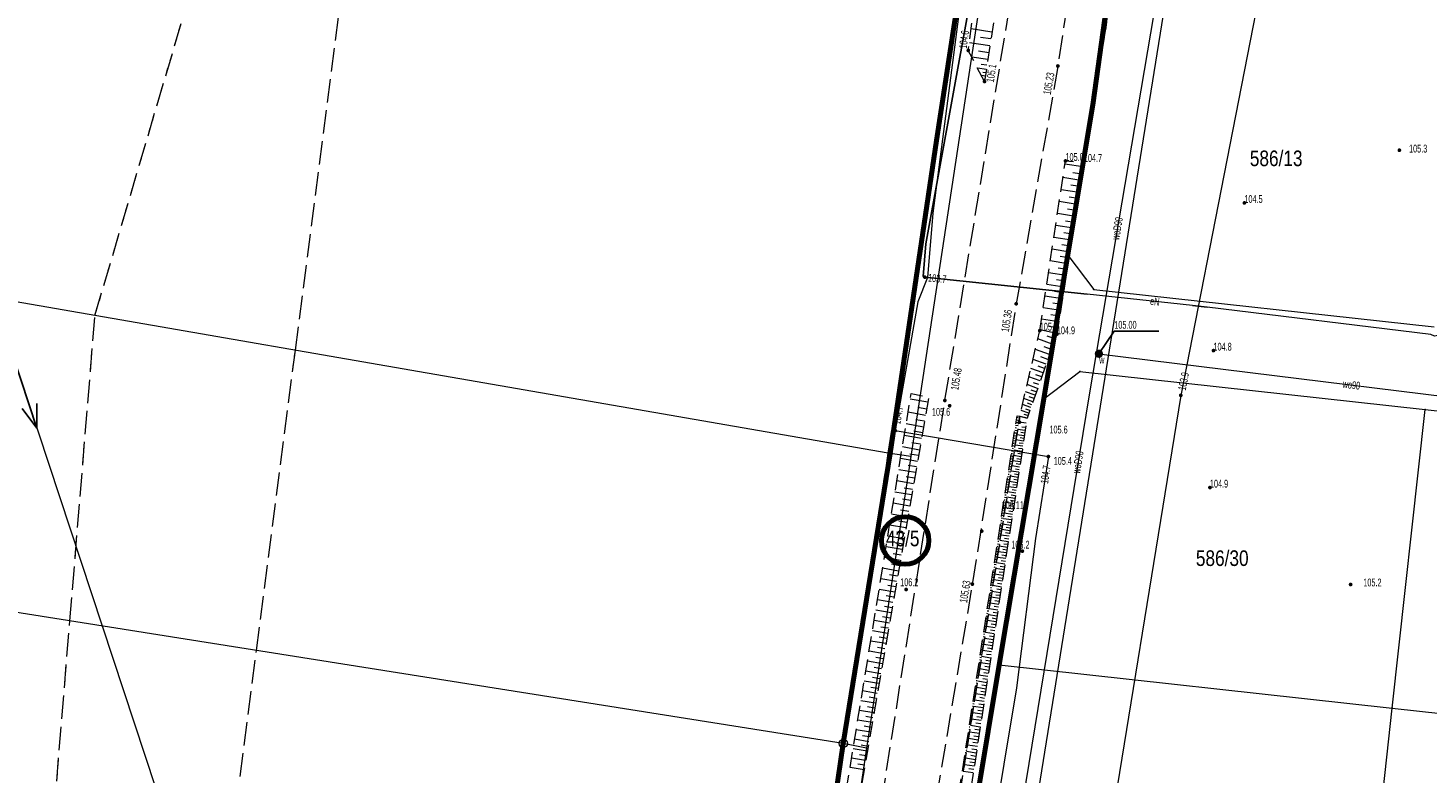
# Model space of a CAD drawing. Header units: inches. Extents: x 6497603 to 6502483, y 5925790 to 5934357.
# Tile 206 of 256: x 6500901 to 6501035, y 5926587 to 5926658. Entities that reach past the tile are written whole.
import ezdxf
from ezdxf.enums import TextEntityAlignment as Align

# ---------------------------------------------------------------- set-up
doc = ezdxf.new("R2010")
doc.units = ezdxf.units.IN
doc.header["$MEASUREMENT"] = 0
for name, pattern in [('1.5_0.75', [2.25, 1.5, -0.75]), ('2.25_0.75', [3, 2.25, -0.75]), ('219-1000', [0, 0]), ('egkk-1000', [3, 2.25, -0.75]), ('egug-1000', [1.5, 0.75, -0.75]), ('suep_nn_1000', [0, 0])]:
    doc.linetypes.add(name, pattern=pattern)
for name, color, linetype in [('000 Inne (niezydentyfikowane)', 7, 'Continuous'), ('202-punkt graniczny', 7, 'Continuous'), ('203-punkt graniczny', 7, 'Continuous'), ('211-numer działki ewidencyjnej', 7, 'Continuous'), ('217-kontur klasyfikacyjny', 7, 'Continuous'), ('218-kontur użytku gruntowego', 7, 'Continuous'), ('219-działka ewidencyjna', 7, 'Continuous'), ('jezdnia', 7, 'Continuous'), ('obudowa ochronna przewodu', 7, 'Continuous'), ('pikieta naturalna', 7, 'Continuous'), ('pikieta naturalna-Atr2', 7, 'Continuous'), ('pikieta sztuczna', 7, 'Continuous'), ('pikieta sztuczna-Atr2', 7, 'Continuous'), ('przewód elektroenergetyczny niskiego napięcia', 7, 'Continuous'), ('przewód elektroenergetyczny podziemny', 7, 'Continuous'), ('przewód elektroenergetyczny podziemny-Atr1', 7, 'Continuous'), ('przewód kanalizacyjny', 7, 'Continuous'), ('przewód telekomunikacyjny podziemny', 7, 'Continuous'), ('przewód wodociągowy', 7, 'Continuous'), ('przewód wodociągowy-Atr1', 7, 'Continuous'), ('rzędna', 7, 'Continuous'), ('rzędna-Atr2', 7, 'Continuous'), ('skarpa nieumocniona', 7, 'Continuous'), ('zasuwa lub zawór', 7, 'Continuous'), ('zasuwa lub zawór-Atr17', 7, 'Continuous')]:
    doc.layers.add(name, color=color, linetype=linetype)
doc.styles.get("Standard").update_dxf_attribs({"font": 'arial.ttf'})

# ---------------------------------------------------------------- blocks, each defined once
blk = doc.blocks.new('203')
at = {"linetype": 'Continuous', "lineweight": 0}
h = blk.add_hatch(color=0, dxfattribs=at)
edge = h.paths.add_edge_path()
edge.add_arc((0, 0), 0.09, 0, 360)
blk = doc.blocks.new('202')
at = {"color": 0, "linetype": 'Continuous', "lineweight": 0}
blk.add_circle((0, 0), 0.4, dxfattribs=at)
blk = doc.blocks.new('PW01')
at = {"linetype": 'Continuous', "lineweight": 13}
h = blk.add_hatch(color=0, dxfattribs=at)
edge = h.paths.add_edge_path()
edge.add_arc((0, 0), 0.18, 0, 360)
blk = doc.blocks.new('US25')
at = {"linetype": 'Continuous', "lineweight": 13}
h = blk.add_hatch(color=0, dxfattribs=at)
edge = h.paths.add_edge_path()
edge.add_arc((0, 0), 0.4, 0, 360)
blk = doc.blocks.new('SUEP1')
at = {"color": 0, "linetype": 'Continuous'}
for p, q in [((0, 0), (7.5, 0)), ((7.5, 0), (5.25, 0.75)), ((7.5, 0), (5.25, -0.75)), ((7.5, 0), (22.5, 0)), ((22.5, 0), (20.25, 0.75)), ((22.5, 0), (20.25, -0.75))]:
    blk.add_line(p, q, dxfattribs=at)

msp = doc.modelspace()

# ---------------------------------------------------------------- linework, layer by layer
at = {"color": 6, "lineweight": 70}
for points in [[(6501014.288, 5926803.269), (6501007.497, 5926761.792), (6501000.65, 5926723.114), (6500995.925, 5926696.36), (6500990.02, 5926661.92), (6500987.8, 5926647.455), (6500983.344, 5926617.376), (6500978.86, 5926589.52), (6500978.12, 5926584.44), (6500973.634, 5926554.262), (6500970.055, 5926531.585), (6500966.598, 5926510.957), (6500966.316, 5926508.932), (6500961.94, 5926483.39), (6500959.883, 5926470.656), (6500972.298, 5926468.045), (6500973.53, 5926475.65)], [(6500973.53, 5926475.25), (6500978.247, 5926503.835), (6500980.53, 5926517.48), (6500984.541, 5926541.433), (6500987.622, 5926558.382), (6500989.197, 5926569.209), (6500990.613, 5926577.773), (6500993.84, 5926597.08), (6500998.11, 5926622.62), (6501002.854, 5926651.083), (6501004.73, 5926664.74), (6501012.001, 5926705.671), (6501019.077, 5926747.779), (6501021.004, 5926759.578), (6501025.838, 5926782.648)]]:
    msp.add_lwpolyline(points, dxfattribs=at)
at = {"color": 5, "lineweight": 70}
msp.add_circle((6500984.797, 5926609.018), 2.284, dxfattribs=at)
at = {"layer": '000 Inne (niezydentyfikowane)', "color": 7, "linetype": 'Continuous', "lineweight": 18, "flags": 128}
for points in [[(6500993.13, 5926657.86), (6500991.14, 5926658.16)], [(6500993.03, 5926657.2), (6500992.04, 5926657.35)], [(6500992.93, 5926656.54), (6500990.96, 5926656.83)], [(6500992.84, 5926655.88), (6500991.85, 5926656.02)], [(6500992.74, 5926655.22), (6500991.2, 5926655.45)], [(6500992.65, 5926654.67), (6500992.09, 5926654.76)], [(6500992.59, 5926654.25), (6500991.76, 5926654.38)], [(6500992.5, 5926653.62), (6500992.12, 5926653.68)], [(6500992.54, 5926653.94), (6500992.24, 5926653.98)], [(6500992.45, 5926653.31), (6500992.38, 5926653.32)], [(6501001.88, 5926644.9), (6501000.14, 5926645.17)], [(6501001.68, 5926643.61), (6500999.95, 5926643.88)], [(6501001.78, 5926644.21), (6501000.91, 5926644.35)], [(6501001.5, 5926642.45), (6500999.77, 5926642.72)], [(6501001.59, 5926643.03), (6501000.72, 5926643.16)], [(6501001.32, 5926641.3), (6500999.6, 5926641.57)], [(6501001.41, 5926641.87), (6501000.55, 5926642.01)], [(6501001.14, 5926640.15), (6500999.42, 5926640.42)], [(6501001.23, 5926640.72), (6501000.37, 5926640.86)], [(6501000.96, 5926639.01), (6500999.25, 5926639.28)], [(6501000.87, 5926638.44), (6501000.02, 5926638.57)], [(6501001.05, 5926639.58), (6501000.19, 5926639.71)], [(6501000.78, 5926637.87), (6500999.08, 5926638.14)], [(6501000.69, 5926637.3), (6500999.84, 5926637.43)], [(6501000.42, 5926635.6), (6500998.73, 5926635.87)], [(6501000.6, 5926636.73), (6500998.91, 5926637)], [(6501000.51, 5926636.17), (6500999.67, 5926636.3)], [(6501000.25, 5926634.48), (6500998.56, 5926634.74)], [(6501000.34, 5926635.04), (6500999.49, 5926635.17)], [(6501000.07, 5926633.36), (6500998.39, 5926633.62)], [(6501000.16, 5926633.92), (6500999.32, 5926634.05)], [(6500999.89, 5926632.24), (6500998.22, 5926632.5)], [(6500999.81, 5926631.68), (6500998.97, 5926631.81)], [(6500999.98, 5926632.8), (6500999.15, 5926632.93)], [(6500999.72, 5926631.12), (6500998.05, 5926631.38)], [(6500999.63, 5926630.57), (6500998.8, 5926630.7)], [(6500999.37, 5926628.91), (6500997.73, 5926629.24)], [(6500999.55, 5926630.01), (6500997.89, 5926630.27)], [(6500999.46, 5926629.46), (6500998.63, 5926629.59)], [(6500999.02, 5926627.86), (6500997.53, 5926628.39)], [(6500999.2, 5926628.38), (6500998.43, 5926628.65)], [(6500998.34, 5926625.97), (6500997.08, 5926626.42)], [(6500998.67, 5926626.88), (6500997.3, 5926627.37)], [(6500998.5, 5926626.42), (6500997.84, 5926626.65)], [(6500998.84, 5926627.36), (6500998.13, 5926627.61)], [(6500998.05, 5926625.13), (6500996.87, 5926625.55)], [(6500998.19, 5926625.54), (6500997.58, 5926625.76)], [(6500997.51, 5926623.63), (6500996.51, 5926623.99)], [(6500997.77, 5926624.35), (6500996.68, 5926624.74)], [(6500997.64, 5926623.99), (6500997.12, 5926624.17)], [(6500997.91, 5926624.73), (6500997.34, 5926624.94)], [(6500986.96, 5926622.3), (6500985.28, 5926622.59)], [(6500997.06, 5926622.35), (6500996.2, 5926622.66)], [(6500997.28, 5926622.97), (6500996.35, 5926623.3)], [(6500997.17, 5926622.65), (6500996.72, 5926622.81)], [(6500997.39, 5926623.29), (6500996.91, 5926623.47)], [(6500986.75, 5926621.04), (6500985.08, 5926621.33)], [(6500986.85, 5926621.63), (6500986.01, 5926621.78)], [(6500996.67, 5926621.25), (6500995.93, 5926621.52)], [(6500996.86, 5926621.78), (6500996.06, 5926622.07)], [(6500996.58, 5926621.01), (6500996.23, 5926621.13)], [(6500996.76, 5926621.51), (6500996.38, 5926621.65)], [(6500996.96, 5926622.06), (6500996.54, 5926622.21)], [(6500986.55, 5926619.92), (6500984.89, 5926620.21)], [(6500986.65, 5926620.48), (6500985.82, 5926620.62)], [(6500995.37, 5926619.86), (6500995.49, 5926619.84)], [(6500995.4, 5926620.11), (6500995.66, 5926620.07)], [(6500995.44, 5926620.36), (6500995.57, 5926620.34)], [(6500995.48, 5926620.6), (6500995.74, 5926620.56)], [(6500995.52, 5926620.85), (6500995.65, 5926620.83)], [(6500996.32, 5926619.57), (6500995.6, 5926619.68)], [(6500996.43, 5926620.29), (6500995.71, 5926620.39)], [(6500996.36, 5926619.86), (6500996, 5926619.91)], [(6500986.36, 5926618.81), (6500984.71, 5926619.1)], [(6500986.27, 5926618.26), (6500985.44, 5926618.41)], [(6500986.46, 5926619.37), (6500985.63, 5926619.51)], [(6500995.14, 5926618.38), (6500995.26, 5926618.36)], [(6500995.17, 5926618.62), (6500995.42, 5926618.58)], [(6500995.21, 5926618.87), (6500995.34, 5926618.85)], [(6500995.25, 5926619.12), (6500995.5, 5926619.08)], [(6500995.29, 5926619.37), (6500995.42, 5926619.35)], [(6500995.33, 5926619.61), (6500995.58, 5926619.57)], [(6500996.17, 5926618.57), (6500995.44, 5926618.68)], [(6500996.24, 5926619.07), (6500995.52, 5926619.18)], [(6500996.13, 5926618.32), (6500995.76, 5926618.37)], [(6500996.2, 5926618.82), (6500995.84, 5926618.88)], [(6500996.28, 5926619.32), (6500995.92, 5926619.38)], [(6500986.17, 5926617.71), (6500984.53, 5926618)], [(6500986.08, 5926617.17), (6500985.26, 5926617.31)], [(6500994.95, 5926617.14), (6500995.19, 5926617.1)], [(6500994.98, 5926617.38), (6500995.11, 5926617.37)], [(6500995.02, 5926617.63), (6500995.27, 5926617.59)], [(6500995.06, 5926617.88), (6500995.18, 5926617.86)], [(6500995.1, 5926618.13), (6500995.35, 5926618.09)], [(6500995.94, 5926617.06), (6500995.2, 5926617.17)], [(6500996.01, 5926617.57), (6500995.28, 5926617.68)], [(6500996.09, 5926618.07), (6500995.36, 5926618.18)], [(6500995.98, 5926617.31), (6500995.61, 5926617.37)], [(6500996.05, 5926617.82), (6500995.69, 5926617.87)], [(6500985.79, 5926615.54), (6500984.18, 5926615.82)], [(6500985.98, 5926616.62), (6500984.35, 5926616.9)], [(6500985.89, 5926616.08), (6500985.08, 5926616.22)], [(6500994.72, 5926615.65), (6500994.95, 5926615.61)], [(6500994.76, 5926615.9), (6500994.87, 5926615.88)], [(6500994.79, 5926616.15), (6500995.03, 5926616.11)], [(6500994.83, 5926616.39), (6500994.95, 5926616.38)], [(6500994.87, 5926616.64), (6500995.11, 5926616.6)], [(6500994.91, 5926616.89), (6500995.03, 5926616.87)], [(6500995.71, 5926615.57), (6500994.96, 5926615.69)], [(6500995.79, 5926616.07), (6500995.04, 5926616.18)], [(6500995.86, 5926616.56), (6500995.12, 5926616.68)], [(6500995.75, 5926615.82), (6500995.38, 5926615.88)], [(6500995.82, 5926616.32), (6500995.45, 5926616.37)], [(6500995.9, 5926616.81), (6500995.53, 5926616.87)], [(6500985.61, 5926614.46), (6500984, 5926614.74)], [(6500985.7, 5926615), (6500984.89, 5926615.14)], [(6500994.53, 5926614.41), (6500994.64, 5926614.39)], [(6500994.57, 5926614.66), (6500994.8, 5926614.62)], [(6500994.6, 5926614.91), (6500994.72, 5926614.89)], [(6500994.64, 5926615.15), (6500994.87, 5926615.12)], [(6500994.68, 5926615.4), (6500994.8, 5926615.38)], [(6500995.56, 5926614.57), (6500994.8, 5926614.69)], [(6500995.64, 5926615.07), (6500994.88, 5926615.19)], [(6500995.52, 5926614.32), (6500995.14, 5926614.38)], [(6500995.6, 5926614.82), (6500995.22, 5926614.88)], [(6500995.67, 5926615.32), (6500995.3, 5926615.38)], [(6500985.42, 5926613.39), (6500983.82, 5926613.66)], [(6500985.33, 5926612.85), (6500984.53, 5926612.99)], [(6500985.51, 5926613.92), (6500984.71, 5926614.06)], [(6500994.3, 5926612.93), (6500994.41, 5926612.91)], [(6500994.34, 5926613.17), (6500994.56, 5926613.14)], [(6500994.38, 5926613.42), (6500994.49, 5926613.4)], [(6500994.41, 5926613.67), (6500994.64, 5926613.63)], [(6500994.45, 5926613.92), (6500994.56, 5926613.9)], [(6500994.49, 5926614.16), (6500994.72, 5926614.13)], [(6500995.33, 5926613.05), (6500994.56, 5926613.17)], [(6500995.41, 5926613.56), (6500994.64, 5926613.68)], [(6500995.48, 5926614.07), (6500994.72, 5926614.18)], [(6500995.37, 5926613.31), (6500994.99, 5926613.36)], [(6500995.45, 5926613.81), (6500995.07, 5926613.87)], [(6500985.24, 5926612.32), (6500983.65, 5926612.6)], [(6500985.14, 5926611.79), (6500984.35, 5926611.93)], [(6500994.11, 5926611.69), (6500994.32, 5926611.65)], [(6500994.15, 5926611.93), (6500994.25, 5926611.92)], [(6500994.18, 5926612.18), (6500994.4, 5926612.15)], [(6500994.22, 5926612.43), (6500994.33, 5926612.41)], [(6500994.26, 5926612.68), (6500994.48, 5926612.64)], [(6500995.1, 5926611.51), (6500994.32, 5926611.63)], [(6500995.18, 5926612.03), (6500994.4, 5926612.14)], [(6500995.25, 5926612.54), (6500994.48, 5926612.66)], [(6500995.14, 5926611.77), (6500994.75, 5926611.83)], [(6500995.21, 5926612.28), (6500994.83, 5926612.34)], [(6500995.29, 5926612.8), (6500994.91, 5926612.85)], [(6500984.87, 5926610.22), (6500983.31, 5926610.49)], [(6500985.05, 5926611.27), (6500983.48, 5926611.54)], [(6500984.96, 5926610.74), (6500984.18, 5926610.88)], [(6500993.92, 5926610.45), (6500994.02, 5926610.43)], [(6500993.96, 5926610.7), (6500994.17, 5926610.66)], [(6500993.99, 5926610.94), (6500994.1, 5926610.93)], [(6500994.03, 5926611.19), (6500994.24, 5926611.16)], [(6500994.07, 5926611.44), (6500994.18, 5926611.42)], [(6500994.94, 5926610.47), (6500994.15, 5926610.59)], [(6500995.02, 5926610.99), (6500994.24, 5926611.11)], [(6500994.9, 5926610.21), (6500994.51, 5926610.27)], [(6500994.98, 5926610.73), (6500994.59, 5926610.79)], [(6500995.06, 5926611.25), (6500994.67, 5926611.31)], [(6500984.69, 5926609.17), (6500983.14, 5926609.44)], [(6500984.78, 5926609.69), (6500984, 5926609.83)], [(6500993.69, 5926608.96), (6500993.79, 5926608.95)], [(6500993.73, 5926609.21), (6500993.93, 5926609.18)], [(6500993.77, 5926609.46), (6500993.87, 5926609.44)], [(6500993.8, 5926609.7), (6500994.01, 5926609.67)], [(6500993.84, 5926609.95), (6500993.95, 5926609.94)], [(6500993.88, 5926610.2), (6500994.09, 5926610.17)], [(6500994.7, 5926608.89), (6500993.9, 5926609.01)], [(6500994.78, 5926609.42), (6500993.99, 5926609.54)], [(6500994.86, 5926609.94), (6500994.07, 5926610.06)], [(6500994.74, 5926609.15), (6500994.34, 5926609.21)], [(6500994.82, 5926609.68), (6500994.42, 5926609.74)], [(6500984.51, 5926608.14), (6500982.97, 5926608.4)], [(6500984.42, 5926607.62), (6500983.65, 5926607.75)], [(6500984.6, 5926608.65), (6500983.83, 5926608.79)], [(6500993.5, 5926607.72), (6500993.69, 5926607.69)], [(6500993.54, 5926607.97), (6500993.64, 5926607.96)], [(6500993.58, 5926608.22), (6500993.77, 5926608.19)], [(6500993.61, 5926608.47), (6500993.71, 5926608.45)], [(6500993.65, 5926608.71), (6500993.85, 5926608.68)], [(6500994.54, 5926607.82), (6500993.73, 5926607.94)], [(6500994.62, 5926608.35), (6500993.82, 5926608.47)], [(6500994.5, 5926607.55), (6500994.09, 5926607.61)], [(6500994.58, 5926608.09), (6500994.18, 5926608.15)], [(6500994.66, 5926608.62), (6500994.26, 5926608.68)], [(6500984.16, 5926606.08), (6500982.63, 5926606.35)], [(6500984.33, 5926607.11), (6500982.8, 5926607.37)], [(6500984.24, 5926606.59), (6500983.48, 5926606.73)], [(6500993.27, 5926606.24), (6500993.46, 5926606.21)], [(6500993.31, 5926606.48), (6500993.4, 5926606.47)], [(6500993.35, 5926606.73), (6500993.54, 5926606.7)], [(6500993.39, 5926606.98), (6500993.48, 5926606.97)], [(6500993.42, 5926607.23), (6500993.62, 5926607.2)], [(6500993.46, 5926607.48), (6500993.56, 5926607.46)], [(6500994.29, 5926606.2), (6500993.48, 5926606.32)], [(6500994.38, 5926606.74), (6500993.56, 5926606.86)], [(6500994.46, 5926607.28), (6500993.65, 5926607.4)], [(6500994.34, 5926606.47), (6500993.93, 5926606.53)], [(6500994.42, 5926607.01), (6500994.01, 5926607.07)], [(6500983.98, 5926605.07), (6500982.46, 5926605.33)], [(6500984.07, 5926605.58), (6500983.31, 5926605.71)], [(6500993.08, 5926605), (6500993.17, 5926604.98)], [(6500993.12, 5926605.25), (6500993.3, 5926605.22)], [(6500993.16, 5926605.49), (6500993.25, 5926605.48)], [(6500993.19, 5926605.74), (6500993.38, 5926605.71)], [(6500993.23, 5926605.99), (6500993.33, 5926605.97)], [(6500994.13, 5926605.1), (6500993.3, 5926605.23)], [(6500994.21, 5926605.65), (6500993.39, 5926605.78)], [(6500994.09, 5926604.83), (6500993.67, 5926604.89)], [(6500994.17, 5926605.38), (6500993.76, 5926605.44)], [(6500994.25, 5926605.93), (6500993.84, 5926605.99)], [(6500983.8, 5926604.06), (6500982.3, 5926604.32)], [(6500983.72, 5926603.56), (6500982.97, 5926603.69)], [(6500983.89, 5926604.56), (6500983.14, 5926604.69)], [(6500992.85, 5926603.51), (6500992.94, 5926603.5)], [(6500992.89, 5926603.76), (6500993.06, 5926603.73)], [(6500992.93, 5926604.01), (6500993.02, 5926603.99)], [(6500992.97, 5926604.26), (6500993.14, 5926604.23)], [(6500993, 5926604.5), (6500993.09, 5926604.49)], [(6500993.04, 5926604.75), (6500993.22, 5926604.72)], [(6500993.88, 5926603.44), (6500993.04, 5926603.57)], [(6500993.96, 5926604), (6500993.13, 5926604.12)], [(6500994.05, 5926604.55), (6500993.22, 5926604.68)], [(6500993.92, 5926603.72), (6500993.5, 5926603.78)], [(6500994, 5926604.28), (6500993.59, 5926604.34)], [(6500983.46, 5926602.06), (6500981.97, 5926602.32)], [(6500983.63, 5926603.06), (6500982.14, 5926603.31)], [(6500983.54, 5926602.56), (6500982.8, 5926602.69)], [(6500992.66, 5926602.27), (6500992.83, 5926602.25)], [(6500992.7, 5926602.52), (6500992.78, 5926602.51)], [(6500992.74, 5926602.77), (6500992.91, 5926602.74)], [(6500992.78, 5926603.02), (6500992.86, 5926603)], [(6500992.81, 5926603.26), (6500992.99, 5926603.24)], [(6500993.71, 5926602.32), (6500992.86, 5926602.45)], [(6500993.79, 5926602.88), (6500992.95, 5926603.01)], [(6500993.75, 5926602.6), (6500993.33, 5926602.67)], [(6500993.84, 5926603.16), (6500993.41, 5926603.23)], [(6500983.29, 5926601.07), (6500981.81, 5926601.33)], [(6500983.37, 5926601.56), (6500982.63, 5926601.69)], [(6500992.47, 5926601.03), (6500992.55, 5926601.02)], [(6500992.51, 5926601.28), (6500992.67, 5926601.26)], [(6500992.55, 5926601.53), (6500992.63, 5926601.52)], [(6500992.59, 5926601.78), (6500992.75, 5926601.75)], [(6500992.62, 5926602.03), (6500992.71, 5926602.01)], [(6500993.54, 5926601.19), (6500992.68, 5926601.32)], [(6500993.62, 5926601.76), (6500992.77, 5926601.88)], [(6500993.49, 5926600.9), (6500993.06, 5926600.97)], [(6500993.58, 5926601.47), (6500993.15, 5926601.54)], [(6500993.67, 5926602.04), (6500993.24, 5926602.1)], [(6500983.12, 5926600.09), (6500981.65, 5926600.34)], [(6500983.03, 5926599.6), (6500982.3, 5926599.72)], [(6500983.2, 5926600.58), (6500982.47, 5926600.7)], [(6500992.24, 5926599.55), (6500992.32, 5926599.54)], [(6500992.28, 5926599.8), (6500992.44, 5926599.77)], [(6500992.32, 5926600.04), (6500992.4, 5926600.03)], [(6500992.36, 5926600.29), (6500992.51, 5926600.27)], [(6500992.4, 5926600.54), (6500992.47, 5926600.53)], [(6500993.28, 5926599.47), (6500992.41, 5926599.6)], [(6500992.43, 5926600.79), (6500992.59, 5926600.76)], [(6500993.36, 5926600.04), (6500992.5, 5926600.17)], [(6500993.45, 5926600.62), (6500992.59, 5926600.75)], [(6500993.32, 5926599.76), (6500992.89, 5926599.82)], [(6500993.41, 5926600.33), (6500992.98, 5926600.4)], [(6500982.78, 5926598.14), (6500981.33, 5926598.39)], [(6500982.95, 5926599.11), (6500981.49, 5926599.36)], [(6500982.86, 5926598.62), (6500982.14, 5926598.75)], [(6500992.05, 5926598.31), (6500992.2, 5926598.29)], [(6500992.09, 5926598.56), (6500992.16, 5926598.55)], [(6500992.13, 5926598.81), (6500992.28, 5926598.78)], [(6500992.17, 5926599.05), (6500992.24, 5926599.04)], [(6500992.2, 5926599.3), (6500992.36, 5926599.28)], [(6500993.1, 5926598.31), (6500992.22, 5926598.44)], [(6500993.19, 5926598.89), (6500992.32, 5926599.02)], [(6500993.14, 5926598.6), (6500992.71, 5926598.66)], [(6500993.23, 5926599.18), (6500992.8, 5926599.24)], [(6500982.61, 5926597.18), (6500981.17, 5926597.42)], [(6500982.53, 5926596.7), (6500981.81, 5926596.82)], [(6500982.7, 5926597.66), (6500981.97, 5926597.78)], [(6500991.82, 5926596.82), (6500991.96, 5926596.8)], [(6500991.86, 5926597.07), (6500991.93, 5926597.06)], [(6500991.9, 5926597.32), (6500992.04, 5926597.3)], [(6500991.94, 5926597.57), (6500992.01, 5926597.56)], [(6500991.98, 5926597.81), (6500992.12, 5926597.79)], [(6500992.01, 5926598.06), (6500992.09, 5926598.05)], [(6500992.92, 5926597.13), (6500992.04, 5926597.27)], [(6500993.01, 5926597.72), (6500992.13, 5926597.86)], [(6500992.88, 5926596.84), (6500992.44, 5926596.91)], [(6500992.97, 5926597.43), (6500992.53, 5926597.5)], [(6500993.06, 5926598.02), (6500992.62, 5926598.08)], [(6500982.28, 5926595.27), (6500980.86, 5926595.51)], [(6500982.45, 5926596.22), (6500981.02, 5926596.46)], [(6500982.36, 5926595.74), (6500981.65, 5926595.86)], [(6500991.63, 5926595.58), (6500991.7, 5926595.57)], [(6500991.67, 5926595.83), (6500991.81, 5926595.81)], [(6500991.71, 5926596.08), (6500991.78, 5926596.07)], [(6500991.75, 5926596.33), (6500991.89, 5926596.31)], [(6500992.65, 5926595.35), (6500991.76, 5926595.49)], [(6500991.79, 5926596.58), (6500991.86, 5926596.57)], [(6500992.74, 5926595.95), (6500991.85, 5926596.09)], [(6500992.83, 5926596.54), (6500991.94, 5926596.68)], [(6500992.7, 5926595.65), (6500992.25, 5926595.72)], [(6500992.79, 5926596.25), (6500992.34, 5926596.32)], [(6500982.12, 5926594.32), (6500980.71, 5926594.56)], [(6500982.2, 5926594.79), (6500981.49, 5926594.91)], [(6500991.41, 5926594.1), (6500991.47, 5926594.09)], [(6500991.44, 5926594.35), (6500991.57, 5926594.33)], [(6500991.48, 5926594.59), (6500991.55, 5926594.58)], [(6500991.52, 5926594.84), (6500991.65, 5926594.82)], [(6500991.56, 5926595.09), (6500991.62, 5926595.08)], [(6500992.47, 5926594.15), (6500991.56, 5926594.29)], [(6500991.6, 5926595.34), (6500991.73, 5926595.32)], [(6500992.56, 5926594.75), (6500991.66, 5926594.89)], [(6500992.52, 5926594.45), (6500992.07, 5926594.52)], [(6500992.61, 5926595.05), (6500992.16, 5926595.12)], [(6500981.95, 5926593.38), (6500980.55, 5926593.62)], [(6500981.87, 5926592.91), (6500981.18, 5926593.04)], [(6500982.04, 5926593.85), (6500981.33, 5926593.97)], [(6500991.21, 5926592.86), (6500991.33, 5926592.84)], [(6500991.25, 5926593.11), (6500991.31, 5926593.1)], [(6500991.29, 5926593.36), (6500991.41, 5926593.34)], [(6500991.33, 5926593.6), (6500991.39, 5926593.59)], [(6500991.37, 5926593.85), (6500991.49, 5926593.83)], [(6500992.29, 5926592.94), (6500991.37, 5926593.08)], [(6500992.38, 5926593.55), (6500991.47, 5926593.69)], [(6500992.33, 5926593.24), (6500991.88, 5926593.31)], [(6500992.43, 5926593.85), (6500991.97, 5926593.92)], [(6500981.63, 5926591.52), (6500980.25, 5926591.76)], [(6500981.79, 5926592.45), (6500980.4, 5926592.69)], [(6500981.71, 5926591.98), (6500981.02, 5926592.1)], [(6500991.02, 5926591.62), (6500991.08, 5926591.61)], [(6500991.06, 5926591.87), (6500991.18, 5926591.85)], [(6500991.1, 5926592.12), (6500991.16, 5926592.11)], [(6500991.14, 5926592.36), (6500991.26, 5926592.35)], [(6500991.18, 5926592.61), (6500991.24, 5926592.6)], [(6500992.1, 5926591.71), (6500991.18, 5926591.85)], [(6500992.2, 5926592.33), (6500991.28, 5926592.47)], [(6500992.06, 5926591.4), (6500991.59, 5926591.48)], [(6500992.15, 5926592.02), (6500991.69, 5926592.09)], [(6500992.24, 5926592.63), (6500991.78, 5926592.7)], [(6500981.47, 5926590.6), (6500980.1, 5926590.84)], [(6500981.39, 5926590.14), (6500980.71, 5926590.26)], [(6500981.55, 5926591.06), (6500980.86, 5926591.18)], [(6500990.8, 5926590.14), (6500990.85, 5926590.13)], [(6500990.83, 5926590.38), (6500990.94, 5926590.37)], [(6500990.87, 5926590.63), (6500990.93, 5926590.62)], [(6500990.91, 5926590.88), (6500991.02, 5926590.86)], [(6500990.95, 5926591.13), (6500991, 5926591.12)], [(6500991.92, 5926590.48), (6500990.98, 5926590.62)], [(6500990.99, 5926591.37), (6500991.1, 5926591.36)], [(6500992.01, 5926591.1), (6500991.08, 5926591.24)], [(6500991.87, 5926590.16), (6500991.4, 5926590.23)], [(6500991.96, 5926590.79), (6500991.5, 5926590.86)], [(6500981.16, 5926588.78), (6500979.8, 5926589.01)], [(6500981.31, 5926589.69), (6500979.95, 5926589.92)], [(6500981.24, 5926589.23), (6500980.56, 5926589.35)], [(6500990.61, 5926588.9), (6500990.71, 5926588.88)], [(6500990.64, 5926589.14), (6500990.69, 5926589.14)], [(6500990.68, 5926589.39), (6500990.78, 5926589.38)], [(6500991.63, 5926588.6), (6500990.68, 5926588.74)], [(6500990.72, 5926589.64), (6500990.77, 5926589.63)], [(6500990.76, 5926589.89), (6500990.86, 5926589.87)], [(6500991.73, 5926589.23), (6500990.78, 5926589.37)], [(6500991.82, 5926589.85), (6500990.88, 5926589.99)], [(6500991.68, 5926588.91), (6500991.21, 5926588.98)], [(6500991.77, 5926589.54), (6500991.3, 5926589.61)], [(6500981, 5926587.87), (6500979.65, 5926588.11)], [(6500980.92, 5926587.43), (6500980.25, 5926587.54)], [(6500981.08, 5926588.33), (6500980.4, 5926588.44)], [(6500990.38, 5926587.41), (6500990.47, 5926587.4)], [(6500990.42, 5926587.66), (6500990.46, 5926587.65)], [(6500990.45, 5926587.91), (6500990.55, 5926587.89)], [(6500991.44, 5926587.33), (6500990.48, 5926587.47)], [(6500990.49, 5926588.15), (6500990.54, 5926588.15)], [(6500990.53, 5926588.4), (6500990.63, 5926588.39)], [(6500990.57, 5926588.65), (6500990.62, 5926588.64)], [(6500991.54, 5926587.96), (6500990.58, 5926588.11)], [(6500991.49, 5926587.65), (6500991.01, 5926587.72)], [(6500991.58, 5926588.28), (6500991.11, 5926588.35)], [(6500980.85, 5926586.98), (6500979.51, 5926587.21)], [(6500990.3, 5926586.91), (6500990.39, 5926586.9)], [(6500990.34, 5926587.16), (6500990.38, 5926587.16)], [(6500991.34, 5926586.69), (6500990.38, 5926586.83)], [(6500991.39, 5926587.01), (6500990.91, 5926587.08)]]:
    msp.add_lwpolyline(points, dxfattribs=at)
at = {"layer": '217-kontur klasyfikacyjny', "color": 3, "linetype": 'egkk-1000', "lineweight": 18, "flags": 128}
for points in [[(6500907.01, 5926630.64), (6500929.93, 5926708.34)], [(6500926.25, 5926627.3), (6500932.6, 5926676.34)], [(6501005.13, 5926664.74), (6500989.77, 5926572.72)], [(6500983.18, 5926617.4), (6500990.02, 5926661.92)], [(6500904.6, 5926601.29), (6500907.01, 5926630.64)], [(6500922.51, 5926598.45), (6500926.25, 5926627.3)], [(6500978.86, 5926589.52), (6500983.18, 5926617.4)], [(6500901.62, 5926564.97), (6500904.6, 5926601.29)], [(6500917.86, 5926562.55), (6500922.51, 5926598.45)], [(6500978.12, 5926584.44), (6500978.86, 5926589.52)]]:
    msp.add_lwpolyline(points, dxfattribs=at)
at = {"layer": '218-kontur użytku gruntowego', "color": 3, "linetype": 'egug-1000', "lineweight": 18, "flags": 128}
for points in [[(6500907.01, 5926630.64), (6500929.93, 5926708.34)], [(6500926.25, 5926627.3), (6500932.6, 5926676.34)], [(6501005.13, 5926664.74), (6500989.77, 5926572.72)], [(6500983.18, 5926617.4), (6500990.02, 5926661.92)], [(6500904.6, 5926601.29), (6500907.01, 5926630.64)], [(6500922.51, 5926598.45), (6500926.25, 5926627.3)], [(6500978.86, 5926589.52), (6500983.18, 5926617.4)], [(6500901.62, 5926564.97), (6500904.6, 5926601.29)], [(6500917.86, 5926562.55), (6500922.51, 5926598.45)], [(6500978.12, 5926584.44), (6500978.86, 5926589.52)]]:
    msp.add_lwpolyline(points, dxfattribs=at)
at = {"layer": '219-działka ewidencyjna', "color": 3, "linetype": '219-1000', "lineweight": 18, "flags": 128}
for points in [[(6500992.42, 5926677.51), (6500983.18, 5926617.4)], [(6500994.46, 5926677.21), (6500985.34, 5926617.08)], [(6500983.18, 5926617.4), (6500712.23, 5926664.47)], [(6501000.41, 5926636.42), (6501005.13, 5926664.74)], [(6500978.86, 5926589.52), (6500564.82, 5926655.19)], [(6500998.11, 5926622.62), (6501000.41, 5926636.42)], [(6501000.41, 5926636.42), (6501002.9, 5926633.14)], [(6501002.9, 5926633.14), (6501035.59, 5926629.54)], [(6500998.11, 5926622.62), (6501001.58, 5926625.25)], [(6501001.58, 5926625.25), (6501034.72, 5926621.6)], [(6500993.84, 5926597.08), (6500998.11, 5926622.62)], [(6501031.57, 5926592.92), (6501034.72, 5926621.6)], [(6501034.72, 5926621.6), (6501066.42, 5926618.11)], [(6500983.18, 5926617.4), (6500978.86, 5926589.52)], [(6500985.34, 5926617.08), (6500981.09, 5926589.08)], [(6500985.34, 5926617.08), (6500983.18, 5926617.4)], [(6500989.1, 5926568.73), (6500993.84, 5926597.08)], [(6500993.84, 5926597.08), (6501031.57, 5926592.92)], [(6501028.44, 5926564.39), (6501031.57, 5926592.92)], [(6501031.57, 5926592.92), (6501066.28, 5926589.11)], [(6500978.86, 5926589.52), (6500978.12, 5926584.44)], [(6500981.09, 5926589.08), (6500978.86, 5926589.52)], [(6500981.09, 5926589.08), (6500980.34, 5926584.12)]]:
    msp.add_lwpolyline(points, dxfattribs=at)
at = {"layer": 'jezdnia', "color": 7, "linetype": '2.25_0.75', "lineweight": 18, "flags": 128}
msp.add_lwpolyline([(6501025.32, 5926915.88), (6501030.82, 5926916.01), (6501032.38, 5926904.7), (6501033.21, 5926895.61), (6501033.62, 5926886.59), (6501033.86, 5926880.46), (6501033.77, 5926866.21), (6501033.01, 5926852.22), (6501031.2, 5926836.42), (6501028.13, 5926818.02), (6501026.18, 5926806.98), (6501020.84, 5926778.22), (6501016.52, 5926754.88), (6501012.81, 5926734.36), (6501007.17, 5926702.82), (6501002.42, 5926674.42), (6500999.46, 5926654.6), (6500995.46, 5926631.76), (6500991.25, 5926604.83), (6500984.96, 5926567.46), (6500982.46, 5926583.36), (6500988.61, 5926622.47), (6500999.68, 5926689.79), (6501003.56, 5926712.38), (6501008.32, 5926739.53), (6501011.88, 5926759.98), (6501018.27, 5926793.07), (6501022.6, 5926817.63), (6501025.73, 5926836.94), (6501027.42, 5926850.37), (6501028.54, 5926866.18), (6501028.51, 5926883.21), (6501027.18, 5926901.67)], close=True, dxfattribs=at)
at = {"layer": 'obudowa ochronna przewodu', "color": 7, "linetype": 'Continuous', "lineweight": 25, "flags": 128}
for points in [[(6501002.28, 5926632.68), (6500986.69, 5926634.31), (6500986.54, 5926634.39), (6500986.78, 5926637.52), (6500992.09, 5926666.72), (6501005.79, 5926742.55), (6501013.01, 5926783.37), (6501020.94, 5926832.3), (6501023.64, 5926850.51), (6501025.2, 5926860.97), (6501024.08, 5926881.57), (6501023.76, 5926886.46), (6501023.77, 5926888.51), (6501039.31, 5926897.96), (6501039.71, 5926898.14), (6501040.04, 5926898.47), (6501043.91, 5926909.74), (6501044.11, 5926909.91), (6501046.44, 5926908.59), (6501046.9, 5926908.32), (6501047.17, 5926908.41), (6501047.24, 5926908.94)], [(6501013.8, 5926631.43), (6501012.38, 5926631.59)]]:
    msp.add_lwpolyline(points, dxfattribs=at)
at = {"layer": 'przewód elektroenergetyczny niskiego napięcia', "color": 1, "linetype": 'suep_nn_1000', "lineweight": 18, "flags": 128}
msp.add_lwpolyline([(6500923.1, 5926554.18), (6500894.38, 5926641.16)], dxfattribs=at)
at = {"layer": 'przewód elektroenergetyczny podziemny', "color": 1, "linetype": 'Continuous', "lineweight": 18, "flags": 128}
msp.add_lwpolyline([(6501035.94, 5926629.15), (6501036.01, 5926628.9), (6501035.95, 5926628.7), (6501035.61, 5926628.65), (6501035.28, 5926628.82), (6501013.8, 5926631.43), (6501012.38, 5926631.59), (6501002.28, 5926632.68), (6500986.69, 5926634.31), (6500986.54, 5926634.39), (6500986.78, 5926637.52), (6500992.09, 5926666.72), (6501005.79, 5926742.55), (6501013.01, 5926783.37)], dxfattribs=at)
at = {"layer": 'przewód kanalizacyjny', "color": 34, "linetype": 'Continuous', "lineweight": 18, "flags": 128}
msp.add_lwpolyline([(6501003.95, 5927073.51), (6501025.81, 5926978.07), (6501035.87, 5926937.23), (6501039.66, 5926890.33), (6501042.57, 5926877.1), (6501036.67, 5926815.74), (6501025.75, 5926759.78), (6501010.3, 5926664.16), (6500995.69, 5926573.15), (6500985.69, 5926516.13), (6500980.52, 5926488.69), (6501036.78, 5926481.38)], dxfattribs=at)
at = {"layer": 'przewód telekomunikacyjny podziemny', "color": 30, "linetype": 'Continuous', "lineweight": 18, "flags": 128}
for points in [[(6501044.69, 5926815.36), (6501035.71, 5926766.18), (6501027.74, 5926718.85), (6501020.68, 5926671.15), (6501011.26, 5926622.96), (6501003.43, 5926574.72), (6500995.72, 5926526.99), (6500987.58, 5926482.63), (6500981.59, 5926441.29), (6500972.21, 5926403.46)], [(6500990.65, 5926665.04), (6500987.45, 5926640.45), (6500986.95, 5926634.29), (6500986.01, 5926631.95), (6500983.85, 5926619.57), (6500998.55, 5926617.08), (6500997.31, 5926609.2), (6500995.49, 5926594.85), (6500991.8, 5926572.67), (6500987.21, 5926551.13), (6500982.75, 5926526.41), (6500978.16, 5926502.55), (6500973.52, 5926479.09), (6500971.89, 5926467.87), (6500969.86, 5926456.4), (6500967.19, 5926441.32), (6500964.2, 5926424.48), (6500961.05, 5926407.01)]]:
    msp.add_lwpolyline(points, dxfattribs=at)
at = {"layer": 'przewód wodociągowy', "color": 5, "linetype": 'Continuous', "lineweight": 18, "flags": 128}
for points in [[(6501009.27, 5926663.27), (6501003.13, 5926626.99), (6501002.42, 5926622.82), (6500994.65, 5926575.27), (6500988.11, 5926538.08), (6500979.08, 5926487.69), (6501036.8, 5926480.16)], [(6501003.13, 5926626.99), (6501003.4, 5926626.96), (6501053.73, 5926620.75), (6501069.54, 5926619.33), (6501070.88, 5926619.12)]]:
    msp.add_lwpolyline(points, dxfattribs=at)
at = {"layer": 'rzędna-Atr2', "color": 7, "flags": 128}
msp.add_lwpolyline([(6501003.4, 5926626.96), (6501004.88, 5926629.13), (6501009.139, 5926629.13)], dxfattribs=at)
at = {"layer": 'skarpa nieumocniona', "color": 7, "linetype": '1.5_0.75', "lineweight": 18, "flags": 128}
for points in [[(6500992.42, 5926653.11), (6500990.86, 5926656.1), (6500995.71, 5926691.68), (6500998.08, 5926690.84)], [(6500992.42, 5926653.11), (6500990.86, 5926656.1), (6500995.71, 5926691.68), (6500998.08, 5926690.84)], [(6500997.72, 5926629.18), (6501000.19, 5926645.48), (6501001.96, 5926645.39), (6500999.36, 5926628.83), (6500996.5, 5926620.78), (6500995.8, 5926620.95)], [(6500997.72, 5926629.18), (6501000.19, 5926645.48), (6501001.96, 5926645.39), (6500999.36, 5926628.83), (6500996.5, 5926620.78), (6500995.8, 5926620.95)], [(6500978.34, 5926572.52), (6500977.17, 5926572.88), (6500985.37, 5926623.14), (6500987.05, 5926622.79)], [(6500978.34, 5926572.52), (6500977.17, 5926572.88), (6500985.37, 5926623.14), (6500987.05, 5926622.79)], [(6500987.56, 5926569.08), (6500995.54, 5926621), (6500995.8, 5926620.95)], [(6500987.56, 5926569.08), (6500995.54, 5926621), (6500995.8, 5926620.95)], [(6500987.56, 5926569.08), (6500995.8, 5926620.95), (6500996.5, 5926620.78), (6500988.68, 5926569.08)], [(6500987.56, 5926569.08), (6500995.8, 5926620.95), (6500996.5, 5926620.78), (6500988.68, 5926569.08)]]:
    msp.add_lwpolyline(points, close=True, dxfattribs=at)

# ---------------------------------------------------------------- block references
at = {"layer": '202-punkt graniczny', "color": 7, "linetype": 'Continuous', "lineweight": 18}
msp.add_blockref('202', (6500978.86, 5926589.52), dxfattribs=at)
at = {"layer": '203-punkt graniczny', "color": 7, "linetype": 'Continuous', "lineweight": 18}
for p in [(6501000.41, 5926636.42), (6501002.9, 5926633.14), (6501001.58, 5926625.25), (6500998.11, 5926622.62), (6501034.72, 5926621.6), (6500993.84, 5926597.08), (6501031.57, 5926592.92)]:
    msp.add_blockref('203', p, dxfattribs=at)
at = {"layer": '203-punkt graniczny', "color": 3, "linetype": 'Continuous', "lineweight": 18}
for p in [(6500983.18, 5926617.4), (6500985.34, 5926617.08), (6500981.09, 5926589.08)]:
    msp.add_blockref('203', p, dxfattribs=at)
at = {"layer": 'pikieta naturalna', "color": 7, "linetype": 'Continuous', "lineweight": 13}
for p in [(6500990.86, 5926656.1), (6500992.42, 5926653.11), (6501032.25, 5926646.51), (6501000.19, 5926645.48), (6501001.96, 5926645.39), (6501017.37, 5926641.45), (6500997.72, 5926629.18), (6500999.36, 5926628.83), (6501014.4, 5926627.26), (6500989.07, 5926621.96), (6500995.77, 5926620.39), (6500998.55, 5926617.08), (6501014.06, 5926614.1), (6500996.05, 5926608), (6501027.57, 5926604.79), (6500984.89, 5926604.31)]:
    msp.add_blockref('PW01', p, dxfattribs=at)
at = {"layer": 'pikieta sztuczna', "color": 7, "linetype": 'Continuous', "lineweight": 13}
for p in [(6500999.46, 5926654.6), (6500995.46, 5926631.76), (6500988.61, 5926622.47), (6500992.15, 5926609.92), (6500991.25, 5926604.83)]:
    msp.add_blockref('PW01', p, dxfattribs=at)
at = {"layer": 'przewód elektroenergetyczny niskiego napięcia', "color": 1, "linetype": 'Continuous', "lineweight": 18, "rotation": 288.273}
msp.add_blockref('SUEP1', (6500894.38, 5926641.16), dxfattribs=at)
at = {"layer": 'rzędna', "color": 1, "linetype": 'Continuous', "lineweight": 18}
msp.add_blockref('PW01', (6500986.69, 5926634.31), dxfattribs=at)
at = {"layer": 'rzędna', "color": 5, "linetype": 'Continuous', "lineweight": 18}
msp.add_blockref('PW01', (6501003.4, 5926626.96), dxfattribs=at)
at = {"layer": 'rzędna', "color": 30, "linetype": 'Continuous', "lineweight": 18}
for p in [(6501011.26, 5926622.96), (6500983.85, 5926619.57), (6500998.55, 5926617.08)]:
    msp.add_blockref('PW01', p, dxfattribs=at)
at = {"layer": 'zasuwa lub zawór', "color": 5, "linetype": 'Continuous', "lineweight": 18}
msp.add_blockref('US25', (6501003.4, 5926626.96), dxfattribs=at)

# ---------------------------------------------------------------- texts
at = {"layer": '211-numer działki ewidencyjnej', "color": 3, "linetype": 'Continuous', "lineweight": 18, "width": 0.79}
for s, p in [('586/13', (6501017.89, 5926646.48)), ('586/30', (6501012.71, 5926608.07))]:
    msp.add_text(s, height=1.5, dxfattribs=at).set_placement(p, align=Align.TOP_LEFT)
msp.add_text('43/5', height=1.5, dxfattribs=at).set_placement((6500982.95, 5926608.46))
at = {"layer": 'pikieta naturalna-Atr2', "color": 7, "width": 0.667}
for s, rotation, p in [('104.6', 82.237, (6500990.7, 5926656.23)), ('105.1', 81.468, (6500993.31, 5926652.99))]:
    msp.add_text(s, height=0.75, rotation=rotation, dxfattribs=at).set_placement(p)
for s, p in [('105.3', (6501033.18, 5926646.29)), ('105.0', (6501000.19, 5926645.48)), ('104.7', (6501001.96, 5926645.39)), ('104.5', (6501017.37, 5926641.45)), ('105.3', (6500997.72, 5926629.18)), ('104.9', (6500999.36, 5926628.83)), ('104.8', (6501014.4, 5926627.26)), ('105.6', (6500987.37, 5926621)), ('105.6', (6500998.65, 5926619.3)), ('105.4', (6500999.06, 5926616.29)), ('104.9', (6501014.06, 5926614.1)), ('106.2', (6500994.99, 5926608.24)), ('106.2', (6500984.32, 5926604.63)), ('105.2', (6501028.79, 5926604.61))]:
    msp.add_text(s, height=0.75, dxfattribs=at).set_placement(p)
at = {"layer": 'pikieta sztuczna-Atr2', "color": 7, "width": 0.667}
for s, rotation, p in [('105.23', 80.066, (6500998.77, 5926651.8)), ('105.36', 81.115, (6500994.75, 5926629.01)), ('105.48', 80.662, (6500989.9, 5926623.42)), ('105.63', 80.446, (6500990.74, 5926602.99))]:
    msp.add_text(s, height=0.75, rotation=rotation, dxfattribs=at).set_placement(p)
msp.add_text('106.11', height=0.75, dxfattribs=at).set_placement((6500994.06, 5926612.04))
at = {"layer": 'przewód elektroenergetyczny podziemny-Atr1', "color": 1, "width": 0.667}
msp.add_text('eN', height=0.75, rotation=353.84, dxfattribs=at).set_placement((6501008.33, 5926632.03), align=Align.MIDDLE_LEFT)
at = {"layer": 'przewód wodociągowy-Atr1', "color": 5, "width": 0.667}
for s, rotation, p in [('woD90', 80.4, (6501005.16, 5926638.99)), ('wo90', 352.999, (6501027.65, 5926623.97)), ('woD90', 80.7, (6501001.39, 5926616.54))]:
    msp.add_text(s, height=0.75, rotation=rotation, dxfattribs=at).set_placement(p, align=Align.MIDDLE_CENTER)
at = {"layer": 'rzędna-Atr2', "color": 1, "width": 0.667}
msp.add_text('103.7', height=0.75, rotation=354.031, dxfattribs=at).set_placement((6500987.01, 5926634.28), align=Align.MIDDLE_LEFT)
at = {"layer": 'rzędna-Atr2', "color": 5, "width": 0.667}
msp.add_text('105.00', height=0.75, dxfattribs=at).set_placement((6501004.88, 5926629.138), align=Align.BOTTOM_LEFT)
at = {"layer": 'rzędna-Atr2', "color": 30, "width": 0.667}
for s, rotation, p in [('103.9', 78.939, (6501011.36, 5926623.45)), ('104.7', 80.103, (6500983.96, 5926620.21)), ('104.7', 81.057, (6500998.14, 5926614.49))]:
    msp.add_text(s, height=0.75, rotation=rotation, dxfattribs=at).set_placement(p, align=Align.MIDDLE_LEFT)
at = {"layer": 'zasuwa lub zawór-Atr17', "color": 5, "width": 0.667}
msp.add_text('w', height=0.75, dxfattribs=at).set_placement((6501003.43, 5926626.75), align=Align.TOP_LEFT)

doc.saveas('drawing.dxf')
